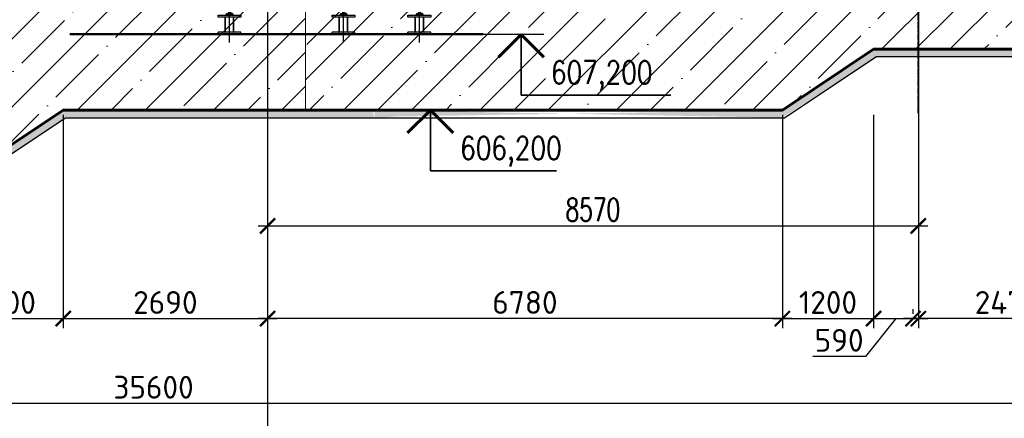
# Model space of a CAD drawing. Header units: millimetres. Extents: x 452087 to 582075, y 10891 to 81641.
# Tile 13 of 46: x 486958 to 499923, y 26179 to 31426. Entities that reach past the tile are written whole.
import ezdxf
from ezdxf.enums import TextEntityAlignment as Align

# ---------------------------------------------------------------- set-up
doc = ezdxf.new("R2010")
doc.units = ezdxf.units.MM
for name, pattern in [('AM_DIN_G_W050', [13.75, 9.75, -1.5, 1, -1.5]), ('AM_DIN_G_W050x2', [6.875, 4.75, -0.875, 0.375, -0.875]), ('осевая', [50.8, 31.75, -6.35, 6.35, -6.35])]:
    doc.linetypes.add(name, pattern=pattern)
doc.layers.get('Defpoints').update_dxf_attribs({"color": 8})
for name, color, linetype, lineweight in [('AM_0', 7, 'Continuous', 50), ('AM_5', 3, 'Continuous', 25), ('AM_7', 4, 'AM_DIN_G_W050', 25), ('ГТО-2_Бетон 0.6', 2, 'Continuous', 60), ('ГТО-2_Бетон_060', 3, 'Continuous', 60), ('ГТО-2_Оси_025', 6, 'осевая', 25), ('ГТО-2_Штриховка', 252, 'Continuous', 18)]:
    doc.layers.add(name, color=color, linetype=linetype, lineweight=lineweight)
for name, color, linetype in [('ГТО Основная', 2, 'Continuous'), ('ГТО-2_Выноски', 7, 'Continuous'), ('ГТО-2_Размеры', 7, 'Continuous')]:
    doc.layers.add(name, color=color, linetype=linetype)
doc.layers.add('ГТО-2_Штриховка_018', color=7, linetype='Continuous', lineweight=18, true_color=0x6b6b6b)
doc.styles.add('MOSOBL (isocpeur)', font='isocpeur.ttf')
doc.styles.add('RomanS', font='romans.shx', dxfattribs={"width": 0.7})
doc.dimstyles.new('MOSOBL 1-100 (мм)', dxfattribs={"dimscale": 100, "dimtxt": 3, "dimasz": 2, "dimexe": 1.25, "dimexo": 0.625, "dimtad": 1, "dimdec": 0, "dimzin": 9, "dimtxsty": 'RomanS', "dimblk": 'ARCHTICK', "dimcen": 2.5, "dimdle": 1.25, "dimclrd": 7, "dimclre": 7, "dimclrt": 2, "dimadec": 0, "dimazin": 0, "dimtfac": 1, "dimtdec": 0, "dimtmove": 1, "dimatfit": 3, "dimfxl": 1, "dimtfill": 1, "dimlwd": 25, "dimlwe": 25, "dimarcsym": 0})

# ---------------------------------------------------------------- blocks, each defined once
blk = doc.blocks.new('*U478')
at = {"color": 7, "lineweight": 25, "ltscale": 100}
blk.add_line((-12.12, 0), (0, 0), dxfattribs=at)
at = {"color": 3, "lineweight": 60, "ltscale": 100}
for p, q in [((-12.12, -3), (-9.12, 0)), ((-9.12, 0), (-6.12, -3))]:
    blk.add_line(p, q, dxfattribs=at)
at = {"color": 2, "lineweight": 35, "ltscale": 100}
for p, q in [((-9.12, 0), (-9.12, -8)), ((-9.12, -8), (-28.84, -8))]:
    blk.add_line(p, q, dxfattribs=at)
at = {"color": 2, "ltscale": 100, "style": 'RomanS', "width": 0.8, "flags": 8}
for tag, p in [('OTMETKA', (-12.35, -5)), ('OTMETKA_2', (-12.35, -11))]:
    blk.add_attdef(tag, text='', height=3, dxfattribs=at).set_placement(p, align=Align.MIDDLE_RIGHT)
blk = doc.blocks.new('_ArchTick')
at = {"color": 0, "linetype": 'ByBlock', "const_width": 0.15}
blk.add_lwpolyline([(-0.5, -0.5), (0.5, 0.5)], dxfattribs=at)
blk = doc.blocks.new('*D516')
at = {"layer": 'Defpoints', "color": 0, "transparency": 16777216}
for p in [(497001, 30236), (498201, 30238), (498201, 27491)]:
    blk.add_point(p, dxfattribs=at)
at = {"layer": 'ГТО-2_Размеры', "color": 7, "lineweight": 25, "transparency": 16777216}
for p, q in [((497001, 30174), (497001, 27366)), ((498201, 30176), (498201, 27366)), ((496876, 27491), (498326, 27491))]:
    blk.add_line(p, q, dxfattribs=at)
at = {"layer": 'ГТО-2_Размеры', "color": 7, "lineweight": 25, "transparency": 16777216, "xscale": 200, "yscale": 200, "zscale": 200, "rotation": 180}
blk.add_blockref('_ArchTick', (497001, 27491), dxfattribs=at)
at = {"layer": 'ГТО-2_Размеры', "color": 5, "transparency": 16777216, "insert": (497601, 27704), "char_height": 300, "attachment_point": 5, "style": 'MOSOBL (isocpeur)', "bg_fill": 3, "box_fill_scale": 1.1, "bg_fill_color": 256, "bg_fill_true_color": 13158600, "bg_fill_transparency": 0}
blk.add_mtext('1200', dxfattribs=at)
at = {"layer": 'ГТО-2_Размеры', "color": 7, "lineweight": 25, "transparency": 16777216, "xscale": 200, "yscale": 200, "zscale": 200}
blk.add_blockref('_ArchTick', (498201, 27491), dxfattribs=at)
blk = doc.blocks.new('*D517')
at = {"layer": 'Defpoints', "color": 0, "transparency": 16777216}
for p in [(487531, 30236), (486031, 29236), (487531, 27491)]:
    blk.add_point(p, dxfattribs=at)
at = {"layer": 'ГТО-2_Размеры', "color": 7, "lineweight": 25, "transparency": 16777216}
for p, q in [((487531, 30174), (487531, 27366)), ((486031, 29174), (486031, 27366)), ((485906, 27491), (487656, 27491))]:
    blk.add_line(p, q, dxfattribs=at)
at = {"layer": 'ГТО-2_Размеры', "color": 7, "lineweight": 25, "transparency": 16777216, "xscale": 200, "yscale": 200, "zscale": 200, "rotation": 180}
blk.add_blockref('_ArchTick', (486031, 27491), dxfattribs=at)
at = {"layer": 'ГТО-2_Размеры', "color": 7, "lineweight": 25, "transparency": 16777216, "xscale": 200, "yscale": 200, "zscale": 200}
blk.add_blockref('_ArchTick', (487531, 27491), dxfattribs=at)
at = {"layer": 'ГТО-2_Размеры', "color": 5, "transparency": 16777216, "insert": (486781, 27704), "char_height": 300, "attachment_point": 5, "style": 'MOSOBL (isocpeur)', "bg_fill": 3, "box_fill_scale": 1.1, "bg_fill_color": 256, "bg_fill_true_color": 13158600, "bg_fill_transparency": 0}
blk.add_mtext('1500', dxfattribs=at)
blk = doc.blocks.new('*D519')
at = {"layer": 'Defpoints', "color": 0, "transparency": 16777216}
for p in [(487531, 30236), (490221, 29352), (490221, 27491)]:
    blk.add_point(p, dxfattribs=at)
at = {"layer": 'ГТО-2_Размеры', "color": 7, "lineweight": 25, "transparency": 16777216}
for p, q in [((487531, 30174), (487531, 27366)), ((490221, 29290), (490221, 27366)), ((487406, 27491), (490346, 27491))]:
    blk.add_line(p, q, dxfattribs=at)
at = {"layer": 'ГТО-2_Размеры', "color": 7, "lineweight": 25, "transparency": 16777216, "xscale": 200, "yscale": 200, "zscale": 200, "rotation": 180}
blk.add_blockref('_ArchTick', (487531, 27491), dxfattribs=at)
at = {"layer": 'ГТО-2_Размеры', "color": 7, "lineweight": 25, "transparency": 16777216, "xscale": 200, "yscale": 200, "zscale": 200}
blk.add_blockref('_ArchTick', (490221, 27491), dxfattribs=at)
at = {"layer": 'ГТО-2_Размеры', "color": 5, "transparency": 16777216, "insert": (488876, 27704), "char_height": 300, "attachment_point": 5, "style": 'MOSOBL (isocpeur)', "bg_fill": 3, "box_fill_scale": 1.1, "bg_fill_color": 256, "bg_fill_true_color": 13158600, "bg_fill_transparency": 0}
blk.add_mtext('2690', dxfattribs=at)
blk = doc.blocks.new('*D520')
at = {"layer": 'Defpoints', "color": 0, "transparency": 16777216}
for p in [(490221, 30236), (497001, 30236), (490221, 27491)]:
    blk.add_point(p, dxfattribs=at)
at = {"layer": 'ГТО-2_Размеры', "color": 7, "lineweight": 25, "transparency": 16777216}
for p, q in [((490221, 30174), (490221, 27366)), ((497001, 30174), (497001, 27366)), ((497126, 27491), (490096, 27491))]:
    blk.add_line(p, q, dxfattribs=at)
at = {"layer": 'ГТО-2_Размеры', "color": 7, "lineweight": 25, "transparency": 16777216, "xscale": 200, "yscale": 200, "zscale": 200, "rotation": 180}
blk.add_blockref('_ArchTick', (490221, 27491), dxfattribs=at)
at = {"layer": 'ГТО-2_Размеры', "color": 7, "lineweight": 25, "transparency": 16777216, "xscale": 200, "yscale": 200, "zscale": 200}
blk.add_blockref('_ArchTick', (497001, 27491), dxfattribs=at)
at = {"layer": 'ГТО-2_Размеры', "color": 5, "transparency": 16777216, "insert": (493611, 27704), "char_height": 300, "attachment_point": 5, "style": 'MOSOBL (isocpeur)', "bg_fill": 3, "box_fill_scale": 1.1, "bg_fill_color": 256, "bg_fill_true_color": 13158600, "bg_fill_transparency": 0}
blk.add_mtext('6780', dxfattribs=at)
blk = doc.blocks.new('*D521')
at = {"layer": 'Defpoints', "color": 0, "transparency": 16777216}
for p in [(498201, 30238), (498791, 30238), (498791, 27491)]:
    blk.add_point(p, dxfattribs=at)
at = {"layer": 'ГТО-2_Размеры', "color": 7, "lineweight": 25, "transparency": 16777216}
for p, q in [((498201, 30176), (498201, 27366)), ((498791, 30176), (498791, 27366)), ((498076, 27491), (498916, 27491)), ((498496, 27491), (498095, 26994)), ((498095, 26994), (497400, 26994))]:
    blk.add_line(p, q, dxfattribs=at)
at = {"layer": 'ГТО-2_Размеры', "color": 7, "lineweight": 25, "transparency": 16777216, "xscale": 200, "yscale": 200, "zscale": 200}
blk.add_blockref('_ArchTick', (498791, 27491), dxfattribs=at)
at = {"layer": 'ГТО-2_Размеры', "color": 2, "transparency": 16777216, "insert": (497748, 27206), "char_height": 300, "attachment_point": 5, "style": 'MOSOBL (isocpeur)', "bg_fill": 3, "box_fill_scale": 1.1, "bg_fill_color": 256, "bg_fill_true_color": 13158600, "bg_fill_transparency": 0}
blk.add_mtext('590', dxfattribs=at)
at = {"layer": 'ГТО-2_Размеры', "color": 7, "lineweight": 25, "transparency": 16777216, "xscale": 200, "yscale": 200, "zscale": 200, "rotation": 180}
blk.add_blockref('_ArchTick', (498201, 27491), dxfattribs=at)
blk = doc.blocks.new('*D527')
at = {"layer": 'Defpoints', "color": 0, "transparency": 16777216}
for p in [(470919, 33982), (506521, 28767), (470919, 26376)]:
    blk.add_point(p, dxfattribs=at)
at = {"layer": 'ГТО-2_Размеры', "color": 7, "lineweight": 25, "transparency": 16777216}
for p, q in [((470919, 33919), (470919, 26251)), ((506521, 28705), (506521, 26251)), ((506646, 26376), (470794, 26376))]:
    blk.add_line(p, q, dxfattribs=at)
at = {"layer": 'ГТО-2_Размеры', "color": 7, "lineweight": 25, "transparency": 16777216, "xscale": 200, "yscale": 200, "zscale": 200, "rotation": 180}
blk.add_blockref('_ArchTick', (470919, 26376), dxfattribs=at)
at = {"layer": 'ГТО-2_Размеры', "color": 7, "lineweight": 25, "transparency": 16777216, "xscale": 200, "yscale": 200, "zscale": 200}
blk.add_blockref('_ArchTick', (506521, 26376), dxfattribs=at)
at = {"layer": 'ГТО-2_Размеры', "color": 2, "transparency": 16777216, "insert": (488720, 26588), "char_height": 300, "attachment_point": 5, "style": 'MOSOBL (isocpeur)', "bg_fill": 3, "box_fill_scale": 1.1, "bg_fill_color": 256, "bg_fill_true_color": 13158600, "bg_fill_transparency": 0}
blk.add_mtext('35600', dxfattribs=at)
blk = doc.blocks.new('*D528')
at = {"layer": 'Defpoints', "color": 0, "transparency": 16777216}
for p in [(498721, 27491), (498721, 27491), (501191, 27491)]:
    blk.add_point(p, dxfattribs=at)
at = {"layer": 'ГТО-2_Размеры', "color": 7, "lineweight": 25, "transparency": 16777216}
for p, q in [((501316, 27491), (498596, 27491)), ((498721, 27554), (498721, 27616)), ((501191, 27554), (501191, 27616))]:
    blk.add_line(p, q, dxfattribs=at)
at = {"layer": 'ГТО-2_Размеры', "color": 7, "lineweight": 25, "transparency": 16777216, "xscale": 200, "yscale": 200, "zscale": 200, "rotation": 180}
blk.add_blockref('_ArchTick', (498721, 27491), dxfattribs=at)
at = {"layer": 'ГТО-2_Размеры', "color": 7, "lineweight": 25, "transparency": 16777216, "xscale": 200, "yscale": 200, "zscale": 200}
blk.add_blockref('_ArchTick', (501191, 27491), dxfattribs=at)
at = {"layer": 'ГТО-2_Размеры', "color": 2, "transparency": 16777216, "insert": (499956, 27704), "char_height": 300, "attachment_point": 5, "style": 'MOSOBL (isocpeur)', "bg_fill": 3, "box_fill_scale": 1.1, "bg_fill_color": 256, "bg_fill_true_color": 13158600, "bg_fill_transparency": 0}
blk.add_mtext('2470', dxfattribs=at)
blk = doc.blocks.new('*U490')
at = {"color": 7, "lineweight": 25, "ltscale": 100}
blk.add_line((-12.12, 0), (0, 0), dxfattribs=at)
at = {"color": 3, "lineweight": 60, "ltscale": 100}
for p, q in [((-12.12, -3), (-9.12, 0)), ((-9.12, 0), (-6.12, -3))]:
    blk.add_line(p, q, dxfattribs=at)
at = {"color": 2, "lineweight": 35, "ltscale": 100}
for p, q in [((-9.12, 0), (-9.12, -8)), ((-9.12, -8), (-25.71, -8))]:
    blk.add_line(p, q, dxfattribs=at)
at = {"color": 2, "ltscale": 100, "style": 'RomanS', "width": 0.8, "flags": 8}
for tag, p in [('OTMETKA', (-12.35, -5)), ('OTMETKA_2', (-12.35, -11))]:
    blk.add_attdef(tag, text='', height=3, dxfattribs=at).set_placement(p, align=Align.MIDDLE_RIGHT)
blk = doc.blocks.new('*D554')
at = {"layer": 'Defpoints', "color": 0, "transparency": 16777216}
for p in [(490221, 30236), (484731, 29236), (490221, 25602)]:
    blk.add_point(p, dxfattribs=at)
at = {"layer": 'ГТО-2_Бетон_060', "color": 7, "lineweight": 25, "transparency": 16777216}
for p, q in [((490221, 30174), (490221, 25477)), ((484731, 29174), (484731, 25477)), ((484606, 25602), (490346, 25602))]:
    blk.add_line(p, q, dxfattribs=at)
at = {"layer": 'ГТО-2_Бетон_060', "color": 7, "lineweight": 25, "transparency": 16777216, "xscale": 200, "yscale": 200, "zscale": 200, "rotation": 180}
blk.add_blockref('_ArchTick', (484731, 25602), dxfattribs=at)
at = {"layer": 'ГТО-2_Бетон_060', "color": 7, "lineweight": 25, "transparency": 16777216, "xscale": 200, "yscale": 200, "zscale": 200}
blk.add_blockref('_ArchTick', (490221, 25602), dxfattribs=at)
at = {"layer": 'ГТО-2_Бетон_060', "color": 2, "transparency": 16777216, "insert": (487476, 25815), "char_height": 300, "attachment_point": 5, "style": 'RomanS', "bg_fill": 3, "box_fill_scale": 1.1, "bg_fill_color": 256, "bg_fill_true_color": 13158600, "bg_fill_transparency": 0}
blk.add_mtext('5490', dxfattribs=at)
blk = doc.blocks.new('wew44')
at = {"layer": 'AM_5'}
h = blk.add_hatch(dxfattribs=at)
h.set_pattern_fill('_U', color=256, scale=5, angle=45, style=0, pattern_type=0)
h.set_pattern_definition([(135, (542.208, -647.53), (3.535534, 3.535534), [])])
h.paths.add_polyline_path([(0, -493), (9, -488), (40, -488), (40, -508), (-40, -508), (-40, -488), (-9, -488)])
for p, q in [((-12, -201), (-11, -200)), ((12, -201), (-12, -201)), ((-12, -201), (-12, -423)), ((-11, -200), (11, -200)), ((-10, -200), (-10, -423)), ((0, -193), (0, -461)), ((0, -247), (0, -506)), ((10, -200), (10, -423)), ((12, -201), (11, -200)), ((12, -201), (12, -423)), ((-21, -276), (-17, -274)), ((-21, -291), (-21, -276)), ((-21, -291), (-17, -293)), ((-21, -310), (-17, -308)), ((-21, -310), (-21, -325)), ((-21, -325), (-17, -327)), ((17, -274), (-17, -274)), ((17, -293), (-17, -293)), ((17, -308), (-17, -308)), ((17, -327), (-17, -327)), ((-10, -291), (-10, -276)), ((-10, -310), (-10, -325)), ((0, -296), (0, -271)), ((0, -305), (0, -330)), ((0, -866), (0, -329)), ((10, -291), (10, -276)), ((10, -310), (10, -325)), ((21, -276), (17, -274)), ((21, -291), (17, -293)), ((21, -310), (17, -308)), ((21, -325), (17, -327)), ((21, -291), (21, -276)), ((21, -310), (21, -325)), ((150, -508), (-150, -508)), ((-150, -508), (-150, -533)), ((-57, -508), (57, -508)), ((-57, -508), (57, -508)), ((-40, -488), (-9, -488)), ((-40, -488), (-40, -508)), ((-40, -508), (0, -508)), ((-21, -425), (-17, -423)), ((-21, -425), (-21, -440)), ((-21, -440), (-17, -442)), ((-19, -488), (-12, -481)), ((-17, -423), (17, -423)), ((-17, -442), (17, -442)), ((-15, -423), (-12, -420)), ((-15, -442), (-12, -445)), ((-12, -442), (-12, -485)), ((12, -485), (-12, -485)), ((-3, -491), (-12, -485)), ((-12, -485), (-12, -488)), ((-10, -425), (-10, -440)), ((-10, -442), (-10, -486)), ((0, -493), (-9, -488)), ((3, -491), (-3, -491)), ((0, -468), (0, -495)), ((0, -493), (9, -488)), ((40, -508), (0, -508)), ((3, -491), (12, -485)), ((40, -488), (9, -488)), ((10, -425), (10, -440)), ((10, -442), (10, -486)), ((15, -423), (12, -420)), ((12, -442), (12, -485)), ((15, -442), (12, -445)), ((19, -488), (12, -481)), ((12, -485), (12, -488)), ((21, -425), (17, -423)), ((21, -440), (17, -442)), ((21, -425), (21, -440)), ((40, -488), (40, -508)), ((150, -533), (150, -508)), ((-150, -533), (150, -533)), ((-57, -733), (-57, -533)), ((-53, -533), (-57, -541)), ((-57, -733), (-57, -533)), ((-53, -533), (-57, -541)), ((-57, -537), (-53, -533)), ((-57, -535), (-55, -533)), ((-57, -534), (-56, -533)), ((-54, -536), (-57, -533)), ((-57, -537), (-53, -533)), ((-57, -535), (-55, -533)), ((-57, -534), (-56, -533)), ((-54, -536), (-57, -533)), ((-57, -538), (-53, -534)), ((-54, -537), (-57, -534)), ((-57, -538), (-53, -534)), ((-54, -537), (-57, -534)), ((-55, -537), (-57, -535)), ((-55, -537), (-57, -535)), ((-57, -539), (-55, -537)), ((-56, -538), (-57, -537)), ((-57, -539), (-55, -537)), ((-56, -538), (-57, -537)), ((-56, -539), (-57, -538)), ((-56, -539), (-57, -538)), ((-57, -540), (-57, -540)), ((-57, -540), (-57, -540)), ((-57, -541), (-57, -541)), ((-57, -541), (-57, -541)), ((-53, -535), (-55, -533)), ((-53, -535), (-55, -533)), ((-53, -534), (-54, -533)), ((-53, -534), (-54, -533)), ((-53, -533), (52, -533)), ((-53, -733), (-53, -533)), ((-53, -533), (52, -533)), ((-53, -733), (-53, -533)), ((52, -533), (57, -541)), ((52, -733), (52, -533)), ((52, -533), (57, -541)), ((52, -733), (52, -533)), ((53, -533), (53, -533)), ((53, -534), (54, -533)), ((57, -538), (53, -533)), ((53, -533), (53, -533)), ((53, -534), (54, -533)), ((57, -538), (53, -533)), ((54, -535), (55, -533)), ((54, -536), (57, -533)), ((57, -536), (54, -533)), ((54, -535), (55, -533)), ((54, -536), (57, -533)), ((57, -536), (54, -533)), ((57, -535), (55, -533)), ((57, -535), (55, -533)), ((55, -537), (57, -534)), ((55, -537), (57, -534)), ((55, -538), (57, -536)), ((55, -538), (57, -536)), ((57, -539), (55, -537)), ((57, -539), (55, -537)), ((56, -539), (57, -537)), ((56, -539), (57, -537)), ((56, -539), (57, -539)), ((56, -539), (57, -539)), ((57, -541), (56, -540)), ((57, -541), (56, -540)), ((57, -733), (57, -533)), ((57, -733), (57, -533)), ((57, -533), (57, -533)), ((57, -533), (57, -533)), ((57, -540), (57, -540)), ((57, -540), (57, -540)), ((-150, -758), (-150, -733)), ((-150, -733), (150, -733)), ((-150, -758), (150, -758)), ((-63, -733), (-57, -727)), ((-62, -733), (-57, -728)), ((-61, -733), (-62, -732)), ((-62, -733), (-62, -733)), ((-61, -733), (-57, -729)), ((-59, -733), (-61, -731)), ((-60, -733), (-61, -732)), ((-60, -733), (-57, -730)), ((-57, -733), (-60, -730)), ((-57, -731), (-59, -729)), ((-57, -732), (-59, -730)), ((-57, -729), (-58, -728)), ((-57, -730), (-58, -729)), ((-58, -733), (-57, -732)), ((-57, -728), (-57, -728)), ((-57, -733), (-57, -733)), ((63, -733), (57, -727)), ((62, -733), (57, -728)), ((57, -728), (57, -728)), ((57, -729), (58, -728)), ((61, -733), (57, -729)), ((57, -730), (58, -729)), ((57, -731), (59, -729)), ((60, -733), (57, -730)), ((57, -732), (59, -730)), ((57, -733), (60, -730)), ((58, -733), (57, -732)), ((57, -733), (57, -733)), ((59, -733), (61, -731)), ((60, -733), (61, -732)), ((61, -733), (62, -732)), ((62, -733), (62, -733)), ((150, -758), (150, -733))]:
    blk.add_line(p, q, dxfattribs=at)
at = {"layer": 'AM_5', "extrusion": (0, 0, -1)}
for centre, radius, start, end in [((16, -284), 9.19, 64.4385, 124.4385), ((16, -283), 9.19, 235.5615, 295.5615), ((0, -309), 34.3, 72.383, 107.617), ((0, -258), 34.3, 252.383, 287.617), ((-16, -284), 9.19, 55.5615, 115.5615), ((-16, -283), 9.19, 244.4385, 304.4385)]:
    blk.add_arc(centre, radius, start, end, dxfattribs=at)
at = {"layer": 'AM_5'}
for centre, radius, start, end in [((-16, -318), 9.19, 55.5615, 115.5615), ((-16, -317), 9.19, 244.4385, 304.4385), ((0, -343), 34.3, 72.383, 107.617), ((0, -292), 34.3, 252.383, 287.617), ((16, -318), 9.19, 64.4385, 124.4385), ((16, -317), 9.19, 235.5615, 295.5615), ((-16, -433), 9.19, 55.5615, 115.5615), ((-16, -432), 9.19, 244.4385, 304.4385), ((0, -458), 34.3, 72.383, 107.617), ((0, -407), 34.3, 252.383, 287.617), ((16, -433), 9.19, 64.4385, 124.4385), ((16, -432), 9.19, 235.5615, 295.5615)]:
    blk.add_arc(centre, radius, start, end, dxfattribs=at)
at = {"layer": 'AM_7', "linetype": 'AM_DIN_G_W050x2'}
blk.add_line((0, -322), (0, -280), dxfattribs=at)
blk = doc.blocks.new('_гто-2_рев 4')
at = {"layer": 'AM_0'}
blk.add_line((-2838, -5800), (2604, -5800), dxfattribs=at)
for p in [(-2000, -5042), (-1000, -5042), (500, -5042)]:
    blk.add_blockref('wew44', p, dxfattribs=at)
blk = doc.blocks.new('*D710')
at = {"color": 7, "lineweight": 25, "transparency": 16777216}
for p, q in [((490221, 51509), (490221, 28587)), ((498791, 34942), (498791, 28587)), ((490096, 28712), (498916, 28712))]:
    blk.add_line(p, q, dxfattribs=at)
at = {"layer": 'Defpoints', "color": 0, "transparency": 16777216}
for p in [(490221, 51572), (498791, 35005), (498791, 28712)]:
    blk.add_point(p, dxfattribs=at)
at = {"color": 7, "lineweight": 25, "transparency": 16777216, "xscale": 200, "yscale": 200, "zscale": 200, "rotation": 180}
blk.add_blockref('_ArchTick', (490221, 28712), dxfattribs=at)
at = {"color": 7, "lineweight": 25, "transparency": 16777216, "xscale": 200, "yscale": 200, "zscale": 200}
blk.add_blockref('_ArchTick', (498791, 28712), dxfattribs=at)
at = {"color": 2, "transparency": 16777216, "insert": (494506, 28925), "char_height": 300, "attachment_point": 5, "style": 'RomanS', "bg_fill": 3, "box_fill_scale": 1.1, "bg_fill_color": 256, "bg_fill_true_color": 13158600, "bg_fill_transparency": 0}
blk.add_mtext('8570', dxfattribs=at)

msp = doc.modelspace()

# ---------------------------------------------------------------- hatches: boundary and pattern name
at = {"layer": 'ГТО-2_Штриховка_018'}
h = msp.add_hatch(dxfattribs=at)
h.set_pattern_fill('ANSI33', color=256, scale=50, angle=90)
h.set_pattern_definition([(135, (-123916.42, -142063.87), (-224.5064, -224.5064), []), (135, (-123916.42, -141839.36), (-224.5064, -224.5064), [158.75, -79.375])])
h.paths.add_polyline_path([(506520.6, 31836.1), (506520.6, 31636.1), (506520.6, 30936.1), (501450.6, 30936.1), (501450.6, 31036.1), (506520.6, 31036.1)])
h.paths.add_polyline_path([(500720.6, 31036.1), (501450.6, 31036.1), (501450.6, 30936.1), (500720.6, 30936.1)])
h.paths.add_polyline_path([(498720.6, 31036.1), (500720.6, 31036.1), (500720.6, 30936.1), (498720.6, 30936.1)])
h.paths.add_polyline_path([(497000.6, 30136.1), (491623, 30236.1), (491632.8, 30133.5), (491932.8, 30151.9), (497000.6, 30236.1), (498200.6, 31036.1), (498720.6, 31036.1), (498720.6, 30936.1), (498230.8, 30936.1)])
h.paths.add_polyline_path([(491632.8, 30186.1), (491623, 30236.1), (491632.8, 30136.1)], flags=16)
h.paths.add_polyline_path([(491632.8, 30186.1), (491632.8, 30136.1), (491598.3, 30237.3)], flags=16)
h.paths.add_polyline_path([(487530.6, 30236.1), (491632.8, 30237.3), (491632.8, 30135.5), (487560.8, 30136.1), (486060.8, 29136.1), (484698.6, 29136.1), (481907.7, 31129.6), (479377.7, 31129.6), (477932.5, 32936.1), (474932.5, 32936.1), (473332.5, 34936.1), (470919.4, 34936.1), (470920.2, 35036.1), (473380.6, 35036.1), (474980.6, 33036.1), (476920.6, 33036.1), (477980.6, 33036.1), (479420.6, 31236.1), (481930.6, 31236.1), (484730.6, 29236.1), (486030.6, 29236.1)])

# ---------------------------------------------------------------- linework, layer by layer
at = {"layer": 'ГТО Основная'}
msp.add_lwpolyline([(506520.6, 30936.1), (498230.8, 30936.1)], dxfattribs=at)
at = {"layer": 'ГТО-2_Бетон_060', "color": 6}
msp.add_lwpolyline([(497000.6, 30236.1), (487530.6, 30236.1), (486030.6, 29236.1), (484730.6, 29236.1), (481930.6, 31236.1), (479420.6, 31236.1)], dxfattribs=at)
at = {"layer": 'ГТО-2_Оси_025'}
msp.add_lwpolyline([(498790.6, 30194.5), (498790.6, 58036.1)], dxfattribs=at)

# ---------------------------------------------------------------- block references
at = {"layer": 'ГТО-2_Выноски'}
ref = msp.add_blockref('*U478', (492648.9, 31232.1), dxfattribs=dict(at, xscale=-100, yscale=100, zscale=100))
ref.add_attrib('OTMETKA', '607,200', dxfattribs={"layer": '0', "color": 2, "ltscale": 100, "height": 300, "style": 'RomanS', "width": 0.8}).set_placement((495290.1, 30732.5), align=Align.MIDDLE_RIGHT)

# ---------------------------------------------------------------- next in the draw order: dimensions: what is measured, and where the dimension line sits
at = {"layer": 'ГТО-2_Размеры'}
for base, p1, p2, picture, middle in [((487530.6, 27491.2), (486030.6, 29236.1), (487530.6, 30236.1), '*D517', (486780.6, 27491.2)), ((498200.6, 27491.2), (497000.6, 30236.1), (498200.6, 30238.3), '*D516', (497600.6, 27491.2))]:
    dim = msp.add_linear_dim(base=base, p1=p1, p2=p2, dimstyle='MOSOBL 1-100 (мм)', override={"dimtxsty": 'MOSOBL (isocpeur)', "dimclrt": 5}, dxfattribs=at)
    dim.commit()
    dim.dimension.update_dxf_attribs({"geometry": picture, "text_midpoint": middle, "dimtype": 160})

# ---------------------------------------------------------------- next in the draw order: dimensions: what is measured, and where the dimension line sits
dim = msp.add_linear_dim(base=(490220.6, 27491.2), p1=(487530.6, 30236.1), p2=(490220.6, 29352.1), dimstyle='MOSOBL 1-100 (мм)', override={"dimtxsty": 'MOSOBL (isocpeur)', "dimclrt": 5}, dxfattribs=at)
dim.commit()
dim.dimension.update_dxf_attribs({"geometry": '*D519', "text_midpoint": (488875.6, 27703.7)})
dim = msp.add_linear_dim(base=(498790.6, 27491.2), p1=(498200.6, 30238.3), p2=(498790.6, 30238.3), dimstyle='MOSOBL 1-100 (мм)', override={"dimtxsty": 'MOSOBL (isocpeur)'}, dxfattribs=at)
dim.commit()
dim.dimension.update_dxf_attribs({"geometry": '*D521', "text_midpoint": (498032.9, 26993.5), "dimtype": 160})

# ---------------------------------------------------------------- next in the draw order: dimensions: what is measured, and where the dimension line sits
dim = msp.add_linear_dim(base=(490220.6, 27491.2), p1=(497000.6, 30236.1), p2=(490220.6, 30236.1), dimstyle='MOSOBL 1-100 (мм)', override={"dimtxsty": 'MOSOBL (isocpeur)', "dimclrt": 5}, dxfattribs=at)
dim.commit()
dim.dimension.update_dxf_attribs({"geometry": '*D520', "text_midpoint": (493610.6, 27703.7)})

# ---------------------------------------------------------------- next in the draw order: dimensions: what is measured, and where the dimension line sits
dim = msp.add_linear_dim(base=(470918.6, 26375.7), p1=(506520.6, 28767), p2=(470918.6, 33981.6), angle=180, text='35600', dimstyle='MOSOBL 1-100 (мм)', override={"dimtxsty": 'MOSOBL (isocpeur)'}, dxfattribs=at)
dim.commit()
dim.dimension.update_dxf_attribs({"geometry": '*D527', "text_midpoint": (488719.6, 26588.2)})

# ---------------------------------------------------------------- next in the draw order: hatches: boundary and pattern name
at = {"layer": 'ГТО-2_Штриховка'}
h = msp.add_hatch(dxfattribs=at)
h.set_pattern_fill('ANSI35', color=256, scale=100)
h.set_pattern_definition([(45, (119515.5, -1095810.1), (-449.0128, 449.0128), []), (45, (119964.5, -1095810.1), (-449.0128, 449.0128), [793.75, -158.75, 0, -158.75])])
h.paths.add_polyline_path([(492670.6, 32041.2), (498315.7, 33534.8), (498320.6, 33022.5), (499168.8, 33018.6), (499699.9, 33780.5), (500272.6, 34036.1), (500272.6, 33533), (501775.6, 33533), (501775.6, 34033), (506520.6, 34036.1), (506520.6, 31036.1), (498200.6, 31036.1), (497000.6, 30236.1), (490720.6, 30236.1), (490720.6, 31569.6), (492575.1, 31634.2), (492653.4, 31737.1)])

# ---------------------------------------------------------------- next in the draw order: linework, layer by layer
at = {"layer": 'ГТО Основная'}
msp.add_lwpolyline([(479377.7, 31129.6), (481907.7, 31129.6), (484698.5, 29136.1), (486060.8, 29136.1), (487560.8, 30136.1), (497030.8, 30136.1), (498230.8, 30936.1)], dxfattribs=at)
at = {"layer": 'ГТО-2_Бетон_060', "color": 6}
msp.add_lwpolyline([(497000.6, 30236.1), (498200.6, 31036.1)], dxfattribs=at)
at = {"layer": 'ГТО-2_Бетон_060'}
msp.add_lwpolyline([(498200.6, 31036.1), (506520.6, 31036.1)], dxfattribs=at)
at = {"layer": 'ГТО-2_Штриховка_018'}
msp.add_lwpolyline([(498320.6, 33536.1), (492671.9, 32036.1), (492639.1, 31788.7), (492420.6, 31572.1), (490720.6, 31569.6), (490720.6, 30236.1), (497000.6, 30236.1), (498200.6, 31036.1), (506520.6, 31036.1), (506520.6, 34036.1)], dxfattribs=at)

# ---------------------------------------------------------------- next in the draw order: block references
at = {"layer": 'ГТО-2_Бетон 0.6', "color": 1, "xscale": -1}
msp.add_blockref('_гто-2_рев 4', (490220.6, 37036.1), dxfattribs=at)
at = {"layer": 'ГТО-2_Выноски'}
ref = msp.add_blockref('*U490', (491453.3, 30236.1), dxfattribs=dict(at, xscale=-100, yscale=100, zscale=100))
ref.add_attrib('OTMETKA', '606,200', dxfattribs={"layer": '0', "color": 2, "ltscale": 100, "height": 300, "style": 'RomanS', "width": 0.8}).set_placement((494094.5, 29736.5), align=Align.MIDDLE_RIGHT)

# ---------------------------------------------------------------- next in the draw order: dimensions: what is measured, and where the dimension line sits
at = {"layer": 'ГТО-2_Размеры'}
dim = msp.add_linear_dim(base=(498720.6, 27491.2), p1=(501190.6, 27491.2), p2=(498720.6, 27491.2), angle=180, dimstyle='MOSOBL 1-100 (мм)', override={"dimtxsty": 'MOSOBL (isocpeur)'}, dxfattribs=at)
dim.commit()
dim.dimension.update_dxf_attribs({"geometry": '*D528', "text_midpoint": (499955.6, 27703.7)})

# ---------------------------------------------------------------- next in the draw order: dimensions: what is measured, and where the dimension line sits
at = {"layer": 'ГТО-2_Бетон_060', "color": 2}
dim = msp.add_linear_dim(base=(490220.6, 25602.4), p1=(484730.6, 29236.1), p2=(490220.6, 30236.1), angle=180, dimstyle='MOSOBL 1-100 (мм)', dxfattribs=at)
dim.commit()
dim.dimension.update_dxf_attribs({"geometry": '*D554', "text_midpoint": (487475.6, 25814.9)})

# ---------------------------------------------------------------- next in the draw order: hatches: boundary and pattern name
at = {"layer": 'ГТО-2_Штриховка_018'}
h = msp.add_hatch(dxfattribs=at)
h.set_pattern_fill('ANSI35', color=256, scale=100)
h.set_pattern_definition([(45, (-128275, -56814.86), (-449.0128, 449.0128), []), (45, (-127825.97, -56814.86), (-449.0128, 449.0128), [793.75, -158.75, 0, -158.75])])
h.paths.add_polyline_path([(484920.6, 33236.1), (486920.6, 33191.5)], flags=16)
edge = h.paths.add_edge_path()
edge.add_line((479889.6, 36136.1), (483015.5, 36136.1))
edge.add_line((483015.5, 36136.1), (483025.6, 34301.1))
edge.add_line((483025.6, 34301.1), (484831.2, 34236.1))
edge.add_line((484831.2, 34236.1), (486920.6, 34236.1))
edge.add_line((486920.6, 34236.1), (487580.5, 34236.1))
edge.add_line((487580.5, 34236.1), (488068.5, 34236.1))
edge.add_line((488068.5, 34236.1), (488316.1, 34236.1))
edge.add_line((488316.1, 34236.1), (489225.7, 34236.1))
edge.add_arc((491052.8, 33931.7), 1852.3, 530.54057, 619.66775)
edge.add_line((490720.6, 32109.5), (490720.6, 30236.1))
edge.add_line((490720.6, 30236.1), (487530.6, 30236.1))
edge.add_line((487530.6, 30236.1), (486030.6, 29236.1))
edge.add_line((486030.6, 29236.1), (484730.6, 29236.1))
edge.add_line((484730.6, 29236.1), (481930.6, 31236.1))
edge.add_line((481930.6, 31236.1), (479910.6, 31236.1))
edge.add_line((479910.6, 31236.1), (479910.6, 33036.1))
edge.add_line((479910.6, 33036.1), (479889.6, 36136.1))
h.paths.add_polyline_path([(484419, 31232.9), (486419, 31229.6), (486422.2, 33136.1), (484422.2, 33139.4)], flags=16)

# ---------------------------------------------------------------- next in the draw order: linework, layer by layer
at = {"layer": 'ГТО-2_Оси_025', "flags": 128}
msp.add_lwpolyline([(490220.6, 59300.6), (490220.6, 28702.1)], dxfattribs=at)

# ---------------------------------------------------------------- next in the draw order: dimensions: what is measured, and where the dimension line sits
at = {"color": 5}
dim = msp.add_linear_dim(base=(498790.6, 28712.3), p1=(490220.6, 51571.9), p2=(498790.6, 35004.6), dimstyle='MOSOBL 1-100 (мм)', override={"dimfxl": 1.25, "dimarcsym": 1}, dxfattribs=at)
dim.commit()
dim.dimension.update_dxf_attribs({"geometry": '*D710', "text_midpoint": (494505.6, 28924.8)})

doc.saveas('drawing.dxf')
